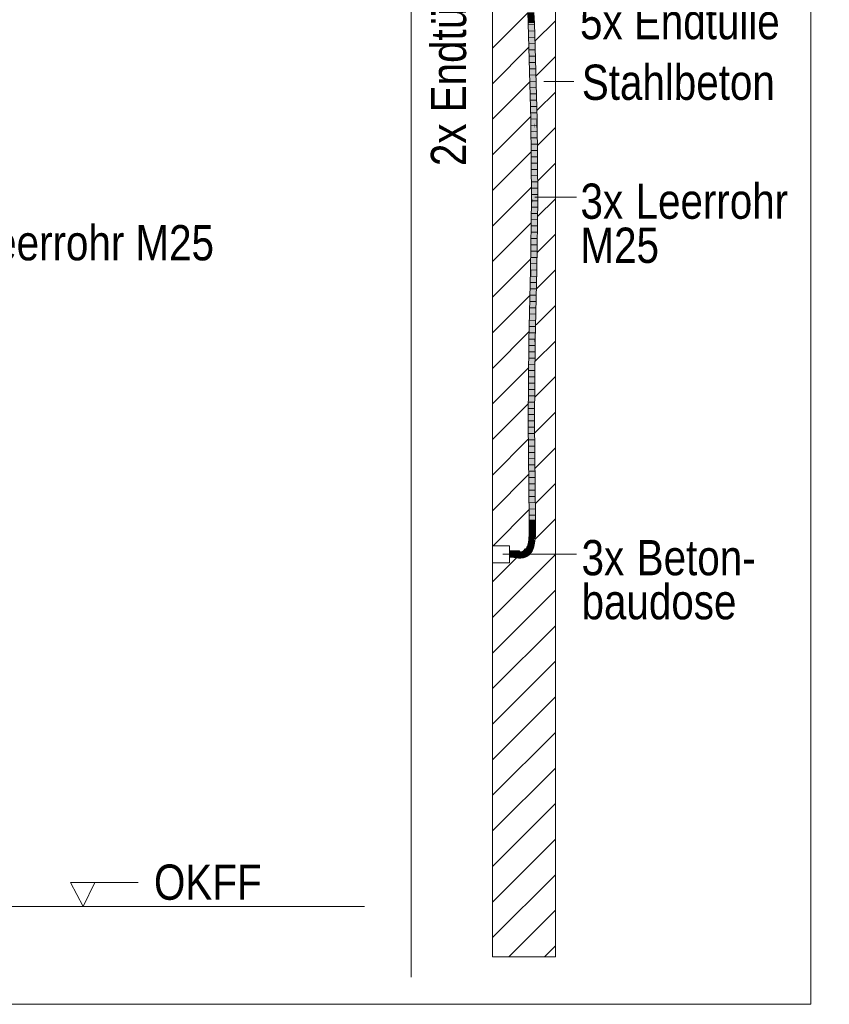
# Model space of a CAD drawing. Extents: x -720 to 300, y 62 to 1162.
# Tile 238 of 256: x 222 to 255, y 826 to 865. Entities that reach past the tile are written whole.
import ezdxf
from ezdxf.lldxf.tags import DXFTag

# ---------------------------------------------------------------- set-up
doc = ezdxf.new("R2010")
doc.units = 0
doc.layers.get('0').update_dxf_attribs({"lineweight": 13})
for name, color, linetype, lineweight, true_color in [('E_Betonbaudose', 1, 'Continuous', 13, 0xff0000), ('E_Detail_Beschriftung', 7, 'Continuous', 13, 0x009900), ('E_Detail_Wandschraffur', 7, 'Continuous', 5, 0xc0c0c0), ('E_Leerrohr 25-A06G93Y08I', 7, 'Continuous', 9, 0xff8000), ('E_Leerrohr 25-Shading', 7, 'Continuous', 9, 0xff8000)]:
    doc.layers.add(name, color=color, linetype=linetype, lineweight=lineweight, true_color=true_color)
doc.layers.add('E_Detail_Linie_Text_Bem', color=7, linetype='Continuous', lineweight=13)
doc.styles.get("Standard").update_dxf_attribs({"font": 'ARIALN.TTF'})
tags = doc.linetypes.add('fein_strichliert', pattern=[4, 1, -2, 1]).pattern_tags.tags
tags[8:9] = [DXFTag(74, 4), DXFTag(75, 0), DXFTag(340, '0'), DXFTag(46, 0.0), DXFTag(50, 0.0), DXFTag(44, 0.0), DXFTag(45, 0.0)]
tags[6:7] = [DXFTag(74, 4), DXFTag(75, 0), DXFTag(340, '0'), DXFTag(46, 0.0), DXFTag(50, 0.0), DXFTag(44, 0.0), DXFTag(45, 0.0)]
tags[4:5] = [DXFTag(74, 4), DXFTag(75, 0), DXFTag(340, '0'), DXFTag(46, 0.0), DXFTag(50, 0.0), DXFTag(44, 0.0), DXFTag(45, 0.0)]
tags = doc.linetypes.add('fein_strichliert-A06G93Y38I', pattern=[4, 1, -2, 1]).pattern_tags.tags
tags[8:9] = [DXFTag(74, 4), DXFTag(75, 0), DXFTag(340, '0'), DXFTag(46, 0.0), DXFTag(50, 0.0), DXFTag(44, 0.0), DXFTag(45, 0.0)]
tags[6:7] = [DXFTag(74, 4), DXFTag(75, 0), DXFTag(340, '0'), DXFTag(46, 0.0), DXFTag(50, 0.0), DXFTag(44, 0.0), DXFTag(45, 0.0)]
tags[4:5] = [DXFTag(74, 4), DXFTag(75, 0), DXFTag(340, '0'), DXFTag(46, 0.0), DXFTag(50, 0.0), DXFTag(44, 0.0), DXFTag(45, 0.0)]
tags = doc.linetypes.add('STRICHPUNKT2-A06G93Y18I', pattern=[12.7, 6.35, -3.175, 0, -3.175]).pattern_tags.tags
tags[10:11] = [DXFTag(74, 4), DXFTag(75, 0), DXFTag(340, '0'), DXFTag(46, 0.0), DXFTag(50, 0.0), DXFTag(44, 0.0), DXFTag(45, 0.0)]
tags[8:9] = [DXFTag(74, 4), DXFTag(75, 0), DXFTag(340, '0'), DXFTag(46, 0.0), DXFTag(50, 0.0), DXFTag(44, 0.0), DXFTag(45, 0.0)]
tags[6:7] = [DXFTag(74, 4), DXFTag(75, 0), DXFTag(340, '0'), DXFTag(46, 0.0), DXFTag(50, 0.0), DXFTag(44, 0.0), DXFTag(45, 0.0)]
tags[4:5] = [DXFTag(74, 4), DXFTag(75, 0), DXFTag(340, '0'), DXFTag(46, 0.0), DXFTag(50, 0.0), DXFTag(44, 0.0), DXFTag(45, 0.0)]

# ---------------------------------------------------------------- blocks, each defined once
blk = doc.blocks.new('Shading-A06G93SL8I', base_point=(241.485, 762.55))
at = {"layer": 'E_Leerrohr 25-Shading', "color": 43, "true_color": 0xd7ab7f}
for points in [[(242.567, 865.279), (242.603, 865.281), (242.552, 865.706), (242.588, 865.706)], [(242.78, 865.286), (242.817, 865.287), (242.765, 865.709), (242.801, 865.71)], [(242.567, 865.279), (242.681, 861.436), (242.603, 865.281), (242.713, 861.437)], [(242.713, 861.437), (242.718, 861.437), (242.603, 865.281)], [(242.895, 861.44), (242.931, 861.441), (242.78, 865.286), (242.817, 865.287)], [(242.681, 861.436), (242.698, 858.288), (242.713, 861.437), (242.71, 858.288)], [(242.713, 861.437), (242.71, 858.288), (242.718, 861.437), (242.719, 858.288)], [(242.718, 861.437), (242.719, 858.801), (242.735, 858.288), (242.722, 858.288)], [(242.895, 861.44), (242.896, 861.125), (242.931, 861.441), (242.933, 861.125)], [(242.896, 861.125), (242.912, 858.287), (242.933, 861.125), (242.948, 858.287)], [(242.719, 858.801), (242.719, 858.288), (242.722, 858.288)], [(242.698, 858.288), (242.682, 857.118), (242.71, 858.288)], [(242.71, 858.288), (242.682, 857.118), (242.719, 858.288), (242.702, 857.571)], [(242.719, 858.288), (242.702, 857.571), (242.722, 858.288), (242.719, 857.929)], [(242.706, 856.722), (242.735, 858.288), (242.715, 857.545)], [(242.715, 857.545), (242.735, 858.288), (242.719, 857.929)], [(242.717, 857.001), (242.735, 858.288), (242.724, 857.697)], [(242.719, 857.929), (242.735, 858.288), (242.722, 858.288)], [(242.912, 858.287), (242.895, 857.12), (242.909, 855.474), (242.884, 855.475)], [(242.912, 858.287), (242.909, 855.474), (242.948, 858.287)], [(242.659, 855.478), (242.715, 857.545), (242.702, 857.571), (242.719, 857.929)], [(242.659, 855.478), (242.702, 857.571), (242.666, 856.013)], [(242.684, 855.478), (242.706, 856.722), (242.659, 855.478), (242.715, 857.545)], [(242.702, 857.571), (242.682, 857.118), (242.666, 856.013)], [(242.706, 856.722), (242.717, 857.001), (242.724, 857.697)], [(242.884, 855.475), (242.884, 855.475), (242.88, 856.014), (242.895, 857.12)], [(242.684, 855.478), (242.694, 855.478), (242.706, 856.722)], [(242.706, 856.722), (242.694, 855.478), (242.717, 857.001), (242.695, 855.478)], [(242.88, 856.014), (242.872, 855.475), (242.875, 855.475)], [(242.875, 855.475), (242.884, 855.475), (242.88, 856.014)], [(242.659, 855.478), (242.603, 852.653), (242.684, 855.478), (242.614, 852.653)], [(242.684, 855.478), (242.614, 852.653), (242.69, 855.221), (242.64, 852.652)], [(242.684, 855.478), (242.69, 855.221), (242.694, 855.478)], [(242.69, 855.221), (242.695, 855.478), (242.694, 855.478)], [(242.817, 852.65), (242.875, 855.475), (242.872, 855.475)], [(242.875, 855.475), (242.817, 852.65), (242.872, 855.208)], [(242.817, 852.65), (242.835, 852.878), (242.872, 855.208), (242.851, 853.525)], [(242.884, 855.475), (242.875, 855.475), (242.852, 852.649), (242.841, 852.65)], [(242.852, 852.649), (242.853, 852.649), (242.884, 855.475), (242.909, 855.474)], [(242.835, 852.878), (242.845, 853.005), (242.851, 853.525)], [(242.835, 852.878), (242.817, 852.65), (242.829, 852.65)], [(242.836, 852.65), (242.845, 853.005), (242.829, 852.65), (242.835, 852.878)], [(242.841, 852.65), (242.845, 853.005), (242.836, 852.65)], [(242.603, 852.653), (242.573, 849.459), (242.614, 852.653), (242.574, 849.459)], [(242.574, 849.459), (242.61, 849.459), (242.614, 852.653), (242.64, 852.652)], [(242.828, 852.565), (242.817, 852.65), (242.787, 849.459)], [(242.79, 849.459), (242.834, 852.521), (242.787, 849.459), (242.828, 852.565)], [(242.823, 849.459), (242.84, 852.474), (242.79, 849.459), (242.834, 852.521)], [(242.829, 852.65), (242.817, 852.65), (242.828, 852.565)], [(242.84, 852.474), (242.823, 849.459), (242.832, 850.435)], [(242.834, 852.521), (242.836, 852.65), (242.828, 852.565), (242.829, 852.65)], [(242.851, 852.391), (242.84, 852.474), (242.832, 850.435)], [(242.84, 852.474), (242.841, 852.65), (242.834, 852.521), (242.836, 852.65)], [(242.852, 852.649), (242.841, 852.65), (242.851, 852.391), (242.84, 852.474)], [(242.851, 852.391), (242.853, 852.649), (242.852, 852.649)], [(242.573, 849.459), (242.61, 845.544), (242.574, 849.459), (242.614, 845.544)], [(242.614, 845.544), (242.646, 845.545), (242.574, 849.459), (242.61, 849.459)], [(242.787, 849.459), (242.823, 845.546), (242.79, 849.459)], [(242.823, 845.546), (242.86, 845.547), (242.79, 849.459), (242.823, 849.459)], [(242.61, 845.544), (242.614, 845.224), (242.614, 845.544), (242.619, 845.224)], [(242.619, 845.224), (242.651, 845.224), (242.614, 845.544), (242.646, 845.545)], [(242.827, 845.225), (242.864, 845.225), (242.823, 845.546), (242.86, 845.547)], [(242.613, 845.07), (242.607, 844.922), (242.617, 845.07), (242.61, 844.921)], [(242.617, 845.07), (242.61, 844.921), (242.649, 845.069), (242.642, 844.92)], [(242.619, 845.224), (242.614, 845.224), (242.618, 845.141), (242.613, 845.141)], [(242.613, 845.141), (242.613, 845.07), (242.618, 845.141), (242.617, 845.07)], [(242.618, 845.141), (242.617, 845.07), (242.65, 845.141), (242.649, 845.069)], [(242.619, 845.224), (242.618, 845.141), (242.651, 845.224), (242.65, 845.141)], [(242.821, 844.911), (242.857, 844.909), (242.826, 845.065), (242.863, 845.065)], [(242.827, 845.142), (242.826, 845.065), (242.863, 845.142), (242.863, 845.065)], [(242.827, 845.225), (242.827, 845.142), (242.864, 845.225), (242.863, 845.142)], [(242.568, 844.6), (242.555, 844.546), (242.594, 844.594), (242.577, 844.54)], [(242.579, 844.657), (242.568, 844.6), (242.607, 844.652), (242.594, 844.594)], [(242.594, 844.594), (242.577, 844.54), (242.598, 844.593), (242.582, 844.538)], [(242.592, 844.74), (242.579, 844.657), (242.623, 844.736), (242.607, 844.652)], [(242.598, 844.593), (242.582, 844.538), (242.6, 844.593), (242.585, 844.538)], [(242.6, 844.593), (242.585, 844.538), (242.602, 844.592), (242.587, 844.537)], [(242.602, 844.592), (242.587, 844.537), (242.603, 844.592), (242.589, 844.537)], [(242.603, 844.592), (242.589, 844.537), (242.604, 844.592), (242.59, 844.536)], [(242.59, 844.536), (242.59, 844.536), (242.604, 844.592)], [(242.633, 844.82), (242.594, 844.767), (242.623, 844.736), (242.592, 844.74)], [(242.601, 844.829), (242.594, 844.767), (242.602, 844.829)], [(242.602, 844.829), (242.594, 844.767), (242.634, 844.826), (242.633, 844.82)], [(242.607, 844.652), (242.594, 844.594), (242.612, 844.651), (242.598, 844.593)], [(242.612, 844.651), (242.598, 844.593), (242.613, 844.651), (242.6, 844.593)], [(242.613, 844.651), (242.6, 844.593), (242.615, 844.651), (242.602, 844.592)], [(242.607, 844.922), (242.601, 844.829), (242.61, 844.921), (242.602, 844.829)], [(242.61, 844.921), (242.602, 844.829), (242.642, 844.92), (242.634, 844.826)], [(242.615, 844.651), (242.602, 844.592), (242.615, 844.651), (242.603, 844.592)], [(242.603, 844.592), (242.604, 844.592), (242.615, 844.651)], [(242.623, 844.736), (242.607, 844.652), (242.626, 844.736), (242.612, 844.651)], [(242.626, 844.736), (242.612, 844.651), (242.627, 844.736), (242.613, 844.651)], [(242.627, 844.736), (242.613, 844.651), (242.628, 844.736), (242.615, 844.651)], [(242.615, 844.651), (242.615, 844.651), (242.628, 844.736)], [(242.637, 844.825), (242.633, 844.82), (242.626, 844.736), (242.623, 844.736)], [(242.626, 844.736), (242.627, 844.736), (242.637, 844.825), (242.637, 844.826)], [(242.627, 844.736), (242.628, 844.736), (242.637, 844.826)], [(242.634, 844.826), (242.633, 844.82), (242.637, 844.826), (242.637, 844.825)], [(242.642, 844.92), (242.634, 844.826), (242.644, 844.92), (242.637, 844.826)], [(242.637, 844.826), (242.637, 844.826), (242.644, 844.92)], [(242.637, 844.825), (242.637, 844.826), (242.637, 844.826)], [(242.79, 844.621), (242.777, 844.554), (242.792, 844.621), (242.781, 844.553)], [(242.792, 844.621), (242.781, 844.553), (242.799, 844.62), (242.793, 844.55)], [(242.803, 844.714), (242.79, 844.621), (242.804, 844.714), (242.792, 844.621)], [(242.804, 844.714), (242.792, 844.621), (242.806, 844.713), (242.799, 844.62)], [(242.793, 844.55), (242.812, 844.546), (242.799, 844.62), (242.826, 844.615)], [(242.799, 844.62), (242.826, 844.615), (242.806, 844.713), (242.84, 844.709)], [(242.808, 844.756), (242.803, 844.714), (242.804, 844.714)], [(242.808, 844.756), (242.804, 844.714), (242.806, 844.713)], [(242.84, 844.709), (242.808, 844.756), (242.806, 844.713)], [(242.814, 844.81), (242.85, 844.807), (242.821, 844.911), (242.857, 844.909)], [(242.814, 844.81), (242.84, 844.709), (242.85, 844.807)], [(241.93, 844.299), (241.832, 844.303), (241.93, 844.296)], [(241.832, 844.303), (241.832, 844.266), (241.93, 844.296), (241.928, 844.262)], [(241.93, 844.29), (241.928, 844.262), (242.025, 844.274), (242.023, 844.253)], [(242.026, 844.28), (241.93, 844.299), (241.93, 844.296)], [(242.026, 844.28), (242.027, 844.286), (241.93, 844.299), (241.999, 844.292)], [(242.026, 844.28), (241.93, 844.296), (242.025, 844.274), (241.93, 844.29)], [(242.027, 844.286), (242.027, 844.29), (241.999, 844.292)], [(242.024, 844.262), (242.023, 844.253), (242.115, 844.248), (242.115, 844.243)], [(242.116, 844.256), (242.025, 844.274), (242.115, 844.248), (242.024, 844.262)], [(242.117, 844.263), (242.026, 844.28), (242.116, 844.256), (242.025, 844.274)], [(242.117, 844.263), (242.117, 844.266), (242.026, 844.28), (242.027, 844.286)], [(242.117, 844.266), (242.119, 844.279), (242.027, 844.286), (242.027, 844.29)], [(242.201, 844.242), (242.116, 844.256), (242.201, 844.237), (242.115, 844.248)], [(242.201, 844.237), (242.115, 844.248), (242.201, 844.235), (242.115, 844.244)], [(242.115, 844.244), (242.115, 844.243), (242.201, 844.235)], [(242.202, 844.249), (242.117, 844.263), (242.201, 844.242), (242.116, 844.256)], [(242.202, 844.249), (242.203, 844.271), (242.117, 844.266), (242.119, 844.279)], [(242.202, 844.249), (242.117, 844.266), (242.198, 844.25)], [(242.117, 844.266), (242.117, 844.263), (242.198, 844.25)], [(242.278, 844.24), (242.202, 844.249), (242.278, 844.235), (242.201, 844.242)], [(242.278, 844.235), (242.201, 844.242), (242.278, 844.233), (242.201, 844.237)], [(242.277, 844.269), (242.203, 844.271), (242.277, 844.246), (242.202, 844.249)], [(242.277, 844.246), (242.202, 844.249), (242.278, 844.24), (242.202, 844.249)], [(242.337, 844.275), (242.277, 844.269), (242.34, 844.256), (242.277, 844.246)], [(242.322, 844.245), (242.303, 844.25), (242.277, 844.245), (242.277, 844.246)], [(242.336, 844.241), (242.322, 844.245), (242.278, 844.24), (242.277, 844.245)], [(242.278, 844.24), (242.278, 844.235), (242.336, 844.241), (242.343, 844.239)], [(242.278, 844.235), (242.278, 844.233), (242.343, 844.239)], [(242.34, 844.256), (242.303, 844.25), (242.341, 844.249)], [(242.341, 844.249), (242.303, 844.25), (242.342, 844.245), (242.322, 844.245)], [(242.342, 844.245), (242.322, 844.245), (242.343, 844.241), (242.336, 844.241)], [(242.336, 844.241), (242.343, 844.239), (242.343, 844.241)], [(242.377, 844.287), (242.337, 844.275), (242.381, 844.276), (242.34, 844.256)], [(242.381, 844.276), (242.34, 844.256), (242.389, 844.257), (242.341, 844.249)], [(242.389, 844.257), (242.341, 844.249), (242.39, 844.254), (242.342, 844.245)], [(242.39, 844.254), (242.342, 844.245), (242.39, 844.252), (242.343, 844.241)], [(242.361, 844.245), (242.343, 844.241), (242.361, 844.244), (242.343, 844.239)], [(242.39, 844.252), (242.361, 844.245), (242.361, 844.244)], [(242.41, 844.303), (242.377, 844.287), (242.381, 844.276)], [(242.393, 844.258), (242.412, 844.304), (242.381, 844.276), (242.41, 844.303)], [(242.393, 844.258), (242.381, 844.276), (242.389, 844.257)], [(242.389, 844.257), (242.39, 844.254), (242.393, 844.258), (242.391, 844.255)], [(242.39, 844.252), (242.431, 844.273), (242.391, 844.255)], [(242.39, 844.254), (242.39, 844.252), (242.391, 844.255)], [(242.39, 844.254), (242.39, 844.252), (242.39, 844.252)], [(242.431, 844.273), (242.393, 844.258), (242.391, 844.255)], [(242.43, 844.274), (242.412, 844.304), (242.393, 844.258)], [(242.431, 844.273), (242.431, 844.273), (242.393, 844.258), (242.43, 844.274)], [(242.44, 844.281), (242.444, 844.33), (242.43, 844.274), (242.412, 844.304)], [(242.439, 844.28), (242.44, 844.281), (242.431, 844.273), (242.43, 844.274)], [(242.439, 844.28), (242.469, 844.303), (242.46, 844.313)], [(242.44, 844.281), (242.439, 844.28), (242.441, 844.282)], [(242.46, 844.313), (242.444, 844.33), (242.441, 844.282), (242.44, 844.281)], [(242.464, 844.351), (242.444, 844.33), (242.471, 844.345), (242.46, 844.313)], [(242.487, 844.326), (242.461, 844.316), (242.466, 844.306), (242.46, 844.313)], [(242.484, 844.335), (242.482, 844.337), (242.461, 844.316), (242.462, 844.321)], [(242.484, 844.335), (242.461, 844.316), (242.49, 844.329), (242.487, 844.326)], [(242.482, 844.337), (242.471, 844.345), (242.462, 844.321)], [(242.476, 844.368), (242.464, 844.351), (242.471, 844.345)], [(242.492, 844.328), (242.487, 844.326), (242.469, 844.303), (242.466, 844.306)], [(242.474, 844.356), (242.471, 844.345), (242.477, 844.359)], [(242.481, 844.354), (242.477, 844.359), (242.473, 844.345), (242.471, 844.345)], [(242.487, 844.342), (242.471, 844.345), (242.482, 844.337)], [(242.49, 844.345), (242.481, 844.354), (242.487, 844.342), (242.473, 844.345)], [(242.476, 844.368), (242.474, 844.356), (242.485, 844.38), (242.477, 844.359)], [(242.485, 844.38), (242.477, 844.359), (242.486, 844.369)], [(242.486, 844.369), (242.477, 844.359), (242.488, 844.361), (242.481, 844.354)], [(242.481, 844.354), (242.49, 844.345), (242.488, 844.361)], [(242.484, 844.335), (242.49, 844.342), (242.482, 844.337), (242.487, 844.342)], [(242.484, 844.335), (242.49, 844.329), (242.49, 844.342), (242.492, 844.331)], [(242.492, 844.375), (242.515, 844.406), (242.485, 844.38), (242.503, 844.409)], [(242.492, 844.375), (242.485, 844.38), (242.486, 844.369)], [(242.486, 844.369), (242.488, 844.361), (242.492, 844.375), (242.497, 844.371)], [(242.487, 844.342), (242.49, 844.342), (242.49, 844.345)], [(242.487, 844.326), (242.492, 844.328), (242.49, 844.329)], [(242.488, 844.361), (242.49, 844.345), (242.497, 844.371), (242.508, 844.365)], [(242.49, 844.342), (242.51, 844.363), (242.49, 844.345), (242.508, 844.365)], [(242.515, 844.36), (242.51, 844.363), (242.492, 844.331), (242.49, 844.342)], [(242.49, 844.329), (242.492, 844.328), (242.492, 844.331)], [(242.492, 844.375), (242.497, 844.371), (242.516, 844.408), (242.521, 844.405)], [(242.492, 844.331), (242.492, 844.329), (242.515, 844.36), (242.516, 844.359)], [(242.492, 844.329), (242.492, 844.328), (242.516, 844.359)], [(242.521, 844.405), (242.497, 844.371), (242.525, 844.403), (242.501, 844.369)], [(242.501, 844.369), (242.508, 844.365), (242.525, 844.403), (242.533, 844.399)], [(242.515, 844.406), (242.516, 844.408), (242.503, 844.409), (242.505, 844.413)], [(242.533, 844.438), (242.523, 844.452), (242.516, 844.408), (242.505, 844.413)], [(242.535, 844.397), (242.533, 844.399), (242.51, 844.363), (242.508, 844.365)], [(242.535, 844.397), (242.51, 844.363), (242.537, 844.396), (242.515, 844.36)], [(242.515, 844.36), (242.516, 844.359), (242.537, 844.396)], [(242.516, 844.408), (242.521, 844.405), (242.533, 844.438), (242.537, 844.432)], [(242.537, 844.432), (242.521, 844.405), (242.539, 844.43), (242.525, 844.403)], [(242.552, 844.475), (242.54, 844.497), (242.538, 844.446), (242.523, 844.452)], [(242.538, 844.446), (242.523, 844.452), (242.533, 844.438)], [(242.539, 844.43), (242.525, 844.403), (242.541, 844.427), (242.527, 844.402)], [(242.527, 844.402), (242.533, 844.399), (242.541, 844.427), (242.546, 844.421)], [(242.533, 844.438), (242.537, 844.432), (242.538, 844.446), (242.544, 844.444)], [(242.547, 844.418), (242.546, 844.421), (242.535, 844.397), (242.533, 844.399)], [(242.535, 844.397), (242.537, 844.396), (242.547, 844.418)], [(242.544, 844.444), (242.537, 844.432), (242.547, 844.442), (242.539, 844.43)], [(242.555, 844.469), (242.552, 844.475), (242.544, 844.444), (242.538, 844.446)], [(242.547, 844.442), (242.539, 844.43), (242.549, 844.441), (242.541, 844.427)], [(242.555, 844.546), (242.54, 844.497), (242.577, 844.54), (242.559, 844.49)], [(242.559, 844.49), (242.54, 844.497), (242.552, 844.475)], [(242.541, 844.427), (242.546, 844.421), (242.549, 844.441), (242.556, 844.439)], [(242.544, 844.444), (242.547, 844.442), (242.555, 844.469), (242.557, 844.465)], [(242.557, 844.438), (242.556, 844.439), (242.547, 844.418), (242.546, 844.421)], [(242.557, 844.465), (242.547, 844.442), (242.558, 844.462), (242.549, 844.441)], [(242.558, 844.462), (242.549, 844.441), (242.56, 844.459), (242.552, 844.44)], [(242.564, 844.488), (242.559, 844.49), (242.555, 844.469), (242.552, 844.475)], [(242.552, 844.44), (242.556, 844.439), (242.56, 844.459), (242.563, 844.454)], [(242.555, 844.469), (242.557, 844.465), (242.564, 844.488), (242.567, 844.488)], [(242.556, 844.439), (242.557, 844.438), (242.563, 844.454)], [(242.567, 844.488), (242.557, 844.465), (242.569, 844.487), (242.558, 844.462)], [(242.569, 844.487), (242.558, 844.462), (242.571, 844.486), (242.56, 844.459)], [(242.577, 844.54), (242.559, 844.49), (242.582, 844.538), (242.564, 844.488)], [(242.56, 844.459), (242.563, 844.454), (242.571, 844.486), (242.575, 844.485)], [(242.582, 844.538), (242.564, 844.488), (242.585, 844.538), (242.567, 844.488)], [(242.585, 844.538), (242.567, 844.488), (242.587, 844.537), (242.569, 844.487)], [(242.587, 844.537), (242.569, 844.487), (242.589, 844.537), (242.571, 844.486)], [(242.589, 844.537), (242.571, 844.486), (242.59, 844.536), (242.573, 844.485)], [(242.586, 844.171), (242.611, 844.143), (242.628, 844.215), (242.656, 844.191)], [(242.663, 844.262), (242.628, 844.215), (242.677, 844.253), (242.628, 844.215)], [(242.628, 844.215), (242.656, 844.191), (242.677, 844.253), (242.694, 844.242)], [(242.724, 844.298), (242.704, 844.308), (242.663, 844.262), (242.673, 844.28)], [(242.724, 844.298), (242.663, 844.262), (242.677, 844.253)], [(242.704, 844.308), (242.694, 844.314), (242.673, 844.28)], [(242.677, 844.253), (242.694, 844.242), (242.724, 844.298), (242.726, 844.297)], [(242.704, 844.308), (242.72, 844.369), (242.694, 844.314)], [(242.704, 844.308), (242.714, 844.319), (242.72, 844.369), (242.723, 844.342)], [(242.729, 844.303), (242.725, 844.331), (242.724, 844.298), (242.704, 844.308)], [(242.714, 844.319), (242.725, 844.331), (242.723, 844.342)], [(242.747, 844.41), (242.742, 844.428), (242.732, 844.364), (242.72, 844.369)], [(242.732, 844.364), (242.72, 844.369), (242.723, 844.342)], [(242.725, 844.331), (242.749, 844.357), (242.723, 844.342), (242.732, 844.364)], [(242.724, 844.298), (242.726, 844.297), (242.729, 844.303)], [(242.753, 844.355), (242.749, 844.357), (242.729, 844.303), (242.725, 844.331)], [(242.758, 844.368), (242.747, 844.41), (242.749, 844.357), (242.732, 844.364)], [(242.761, 844.489), (242.742, 844.428), (242.768, 844.487), (242.751, 844.425)], [(242.751, 844.425), (242.742, 844.428), (242.747, 844.41)], [(242.758, 844.368), (242.751, 844.425), (242.747, 844.41)], [(242.749, 844.357), (242.753, 844.355), (242.758, 844.368)], [(242.768, 844.487), (242.751, 844.425), (242.785, 844.483), (242.775, 844.417)], [(242.758, 844.368), (242.773, 844.407), (242.751, 844.425), (242.775, 844.417)], [(242.777, 844.554), (242.761, 844.489), (242.781, 844.553), (242.768, 844.487)], [(242.781, 844.553), (242.768, 844.487), (242.793, 844.55), (242.785, 844.483)], [(242.773, 844.407), (242.777, 844.416), (242.775, 844.417)], [(242.775, 844.417), (242.777, 844.416), (242.785, 844.483), (242.796, 844.48)], [(242.785, 844.483), (242.796, 844.48), (242.793, 844.55), (242.812, 844.546)], [(241.916, 844.086), (241.832, 844.09), (241.915, 844.076), (241.832, 844.074)], [(241.855, 844.074), (241.832, 844.074), (241.854, 844.052), (241.832, 844.053)], [(241.915, 844.076), (241.855, 844.074), (241.913, 844.049), (241.854, 844.052)], [(241.915, 844.076), (241.913, 844.049), (242.004, 844.075), (242.001, 844.041)], [(242.004, 844.075), (242.004, 844.076), (241.915, 844.076), (241.916, 844.086)], [(242.004, 844.076), (242.005, 844.077), (241.916, 844.086)], [(242.093, 844.031), (242.016, 844.074), (242.001, 844.041), (242.004, 844.075)], [(242.015, 844.075), (242.013, 844.076), (242.004, 844.076), (242.005, 844.077)], [(242.004, 844.075), (242.016, 844.074), (242.004, 844.076), (242.015, 844.075)], [(242.025, 844.074), (242.013, 844.076), (242.016, 844.074)], [(242.097, 844.067), (242.013, 844.076), (242.096, 844.06)], [(242.096, 844.06), (242.025, 844.074), (242.093, 844.031), (242.016, 844.074)], [(242.096, 844.06), (242.093, 844.031), (242.19, 844.046), (242.188, 844.022)], [(242.19, 844.058), (242.097, 844.067), (242.19, 844.046), (242.096, 844.06)], [(242.19, 844.046), (242.188, 844.022), (242.284, 844.042), (242.285, 844.02)], [(242.284, 844.056), (242.19, 844.058), (242.284, 844.042), (242.19, 844.046)], [(242.374, 844.065), (242.284, 844.056), (242.376, 844.057), (242.284, 844.042)], [(242.284, 844.042), (242.285, 844.02), (242.376, 844.057), (242.381, 844.029)], [(242.415, 844.076), (242.374, 844.065), (242.376, 844.057)], [(242.454, 844.088), (242.415, 844.076), (242.381, 844.029), (242.376, 844.057)], [(242.454, 844.088), (242.381, 844.029), (242.467, 844.053)], [(242.526, 844.124), (242.454, 844.088), (242.532, 844.114), (242.467, 844.054)], [(242.467, 844.054), (242.467, 844.053), (242.532, 844.114), (242.545, 844.093)], [(242.549, 844.141), (242.526, 844.124), (242.532, 844.114)], [(242.586, 844.171), (242.549, 844.141), (242.545, 844.093), (242.532, 844.114)], [(242.586, 844.171), (242.545, 844.093), (242.611, 844.143)]]:
    blk.add_solid(points, dxfattribs=at)
at = {"layer": 'E_Leerrohr 25-Shading', "color": 31, "true_color": 0xfabd7f}
for points in [[(242.603, 865.281), (242.692, 865.283), (242.588, 865.706), (242.676, 865.708)], [(242.692, 865.283), (242.78, 865.286), (242.676, 865.708), (242.765, 865.709)], [(242.718, 861.437), (242.806, 861.439), (242.603, 865.281), (242.692, 865.283)], [(242.692, 865.283), (242.818, 861.439), (242.78, 865.286), (242.895, 861.44)], [(242.692, 865.283), (242.806, 861.439), (242.818, 861.439)], [(242.735, 858.288), (242.823, 858.288), (242.718, 861.437), (242.806, 861.439)], [(242.818, 861.439), (242.806, 861.439), (242.883, 858.287), (242.862, 858.287)], [(242.812, 861.125), (242.806, 861.439), (242.808, 861.125)], [(242.883, 858.287), (242.912, 858.287), (242.818, 861.439), (242.895, 861.44)], [(242.862, 858.287), (242.812, 861.125), (242.823, 858.288), (242.808, 861.125)], [(242.695, 855.478), (242.784, 855.476), (242.735, 858.288), (242.823, 858.288)], [(242.823, 858.288), (242.784, 855.476), (242.811, 855.476)], [(242.872, 855.475), (242.867, 857.572), (242.811, 855.476), (242.823, 858.288)], [(242.862, 858.287), (242.823, 858.288), (242.867, 857.572)], [(242.883, 858.287), (242.862, 858.287), (242.895, 857.12), (242.867, 857.572)], [(242.895, 857.12), (242.912, 858.287), (242.883, 858.287)], [(242.895, 857.12), (242.867, 857.572), (242.88, 856.014)], [(242.867, 857.572), (242.872, 855.475), (242.88, 856.014)], [(242.69, 855.221), (242.64, 852.652), (242.683, 852.652)], [(242.695, 855.478), (242.69, 855.221), (242.728, 852.651), (242.683, 852.652)], [(242.769, 855.477), (242.695, 855.478), (242.728, 852.651)], [(242.784, 855.476), (242.769, 855.477), (242.728, 852.651)], [(242.784, 855.476), (242.728, 852.651), (242.736, 852.651)], [(242.811, 855.476), (242.784, 855.476), (242.791, 852.65), (242.736, 852.651)], [(242.791, 852.65), (242.817, 852.65), (242.811, 855.476), (242.872, 855.475)], [(242.64, 852.652), (242.61, 849.459), (242.683, 852.652), (242.69, 849.459)], [(242.69, 849.459), (242.698, 849.459), (242.683, 852.652), (242.728, 852.651)], [(242.736, 852.651), (242.728, 852.651), (242.699, 849.459), (242.698, 849.459)], [(242.791, 852.65), (242.736, 852.651), (242.785, 849.459), (242.699, 849.459)], [(242.785, 849.459), (242.787, 849.459), (242.791, 852.65), (242.817, 852.65)], [(242.61, 849.459), (242.646, 845.545), (242.69, 849.459), (242.735, 845.546)], [(242.735, 845.546), (242.698, 849.459), (242.69, 849.459)], [(242.698, 849.459), (242.735, 845.546), (242.785, 849.459), (242.813, 845.546)], [(242.813, 845.546), (242.823, 845.546), (242.785, 849.459), (242.787, 849.459)], [(242.651, 845.224), (242.739, 845.225), (242.646, 845.545), (242.735, 845.546)], [(242.735, 845.546), (242.739, 845.225), (242.813, 845.546), (242.816, 845.225)], [(242.816, 845.225), (242.827, 845.225), (242.813, 845.546), (242.823, 845.546)], [(242.644, 844.92), (242.732, 844.915), (242.649, 845.069), (242.738, 845.067)], [(242.649, 845.069), (242.738, 845.067), (242.651, 845.224), (242.739, 845.225)], [(242.732, 844.915), (242.821, 844.911), (242.738, 845.067), (242.826, 845.065)], [(242.738, 845.067), (242.826, 845.065), (242.739, 845.225), (242.827, 845.225)], [(242.608, 844.591), (242.604, 844.592), (242.59, 844.536)], [(242.594, 844.535), (242.616, 844.589), (242.59, 844.536), (242.608, 844.591)], [(242.604, 844.532), (242.631, 844.585), (242.594, 844.535), (242.616, 844.589)], [(242.64, 844.646), (242.615, 844.651), (242.616, 844.589), (242.604, 844.592)], [(242.616, 844.589), (242.604, 844.592), (242.616, 844.589)], [(242.62, 844.528), (242.655, 844.579), (242.604, 844.532), (242.631, 844.585)], [(242.681, 844.678), (242.628, 844.736), (242.662, 844.643), (242.615, 844.651)], [(242.632, 844.586), (242.662, 844.643), (242.616, 844.589), (242.64, 844.646)], [(242.69, 844.57), (242.655, 844.579), (242.647, 844.521), (242.62, 844.528)], [(242.628, 844.736), (242.716, 844.725), (242.637, 844.826), (242.725, 844.818)], [(242.707, 844.726), (242.628, 844.736), (242.681, 844.678)], [(242.655, 844.579), (242.656, 844.58), (242.631, 844.585), (242.632, 844.586)], [(242.694, 844.637), (242.662, 844.643), (242.656, 844.58), (242.632, 844.586)], [(242.637, 844.826), (242.725, 844.818), (242.644, 844.92), (242.732, 844.915)], [(242.647, 844.521), (242.675, 844.513), (242.69, 844.57)], [(242.69, 844.573), (242.656, 844.58), (242.69, 844.57), (242.655, 844.579)], [(242.656, 844.58), (242.69, 844.573), (242.694, 844.637), (242.703, 844.636)], [(242.705, 844.653), (242.681, 844.678), (242.694, 844.637), (242.662, 844.643)], [(242.675, 844.513), (242.761, 844.489), (242.69, 844.573), (242.777, 844.554)], [(242.716, 844.725), (242.707, 844.726), (242.705, 844.653), (242.681, 844.678)], [(242.69, 844.573), (242.777, 844.554), (242.703, 844.636), (242.79, 844.621)], [(242.694, 844.637), (242.703, 844.636), (242.705, 844.653)], [(242.703, 844.636), (242.79, 844.621), (242.716, 844.725), (242.803, 844.714)], [(242.716, 844.725), (242.803, 844.714), (242.725, 844.818), (242.814, 844.81)], [(242.725, 844.818), (242.814, 844.81), (242.732, 844.915), (242.821, 844.911)], [(241.928, 844.262), (241.832, 844.266), (241.922, 844.181), (241.832, 844.178)], [(241.922, 844.181), (241.832, 844.178), (241.922, 844.177)], [(241.832, 844.178), (241.922, 844.174), (241.922, 844.177)], [(241.832, 844.178), (241.832, 844.09), (241.922, 844.174), (241.916, 844.086)], [(242.023, 844.253), (241.928, 844.262), (242.016, 844.187), (241.922, 844.181)], [(242.016, 844.187), (241.922, 844.181), (242.015, 844.174), (241.922, 844.177)], [(242.11, 844.195), (242.016, 844.187), (242.108, 844.171), (242.015, 844.174)], [(242.115, 844.243), (242.023, 844.253), (242.11, 844.195), (242.016, 844.187)], [(242.199, 844.2), (242.11, 844.195), (242.197, 844.169), (242.108, 844.171)], [(242.199, 844.2), (242.201, 844.233), (242.11, 844.195), (242.115, 844.243)], [(242.201, 844.233), (242.201, 844.235), (242.115, 844.243)], [(242.279, 844.202), (242.199, 844.2), (242.28, 844.168), (242.197, 844.169)], [(242.199, 844.2), (242.279, 844.202), (242.201, 844.233), (242.209, 844.232)], [(242.209, 844.232), (242.201, 844.235), (242.201, 844.233)], [(242.201, 844.235), (242.278, 844.227), (242.215, 844.235)], [(242.201, 844.235), (242.209, 844.232), (242.278, 844.227), (242.278, 844.223)], [(242.209, 844.232), (242.279, 844.202), (242.278, 844.223)], [(242.278, 844.227), (242.278, 844.233), (242.215, 844.235)], [(242.347, 844.218), (242.343, 844.239), (242.278, 844.227), (242.278, 844.233)], [(242.351, 844.197), (242.347, 844.218), (242.279, 844.202), (242.278, 844.227)], [(242.351, 844.197), (242.279, 844.202), (242.355, 844.17), (242.28, 844.168)], [(242.417, 844.185), (242.395, 844.241), (242.343, 844.239), (242.361, 844.244)], [(242.417, 844.185), (242.343, 844.239), (242.351, 844.197)], [(242.417, 844.185), (242.351, 844.197), (242.42, 844.176), (242.355, 844.17)], [(242.395, 844.241), (242.39, 844.252), (242.361, 844.244)], [(242.431, 844.273), (242.39, 844.252), (242.438, 844.178), (242.417, 844.185)], [(242.438, 844.178), (242.417, 844.185), (242.42, 844.176)], [(242.438, 844.178), (242.42, 844.176), (242.422, 844.17)], [(242.438, 844.178), (242.422, 844.17), (242.526, 844.124), (242.454, 844.088)], [(242.439, 844.28), (242.431, 844.273), (242.528, 844.237), (242.478, 844.198)], [(242.431, 844.273), (242.438, 844.178), (242.478, 844.198)], [(242.478, 844.198), (242.438, 844.178), (242.448, 844.179)], [(242.487, 844.185), (242.438, 844.178), (242.503, 844.159)], [(242.438, 844.178), (242.526, 844.124), (242.503, 844.159)], [(242.469, 844.303), (242.439, 844.28), (242.515, 844.251)], [(242.439, 844.28), (242.528, 844.237), (242.515, 844.251)], [(242.464, 844.182), (242.478, 844.198), (242.448, 844.179)], [(242.487, 844.185), (242.481, 844.194), (242.464, 844.182)], [(242.495, 844.322), (242.492, 844.328), (242.469, 844.303)], [(242.534, 844.243), (242.495, 844.322), (242.515, 844.251), (242.469, 844.303)], [(242.528, 844.237), (242.478, 844.198), (242.481, 844.194)], [(242.561, 844.199), (242.528, 844.237), (242.487, 844.185), (242.481, 844.194)], [(242.561, 844.199), (242.487, 844.185), (242.549, 844.141), (242.503, 844.159)], [(242.52, 844.356), (242.516, 844.359), (242.492, 844.328)], [(242.533, 844.348), (242.52, 844.356), (242.497, 844.324), (242.492, 844.328)], [(242.497, 844.324), (242.492, 844.328), (242.495, 844.322)], [(242.56, 844.271), (242.497, 844.324), (242.534, 844.243), (242.495, 844.322)], [(242.497, 844.324), (242.56, 844.271), (242.533, 844.348), (242.589, 844.311)], [(242.515, 844.251), (242.528, 844.237), (242.534, 844.243)], [(242.553, 844.388), (242.537, 844.396), (242.52, 844.356), (242.516, 844.359)], [(242.575, 844.376), (242.553, 844.388), (242.533, 844.348), (242.52, 844.356)], [(242.628, 844.215), (242.581, 844.254), (242.528, 844.237), (242.534, 844.243)], [(242.628, 844.215), (242.528, 844.237), (242.561, 844.199)], [(242.533, 844.348), (242.589, 844.311), (242.575, 844.376), (242.615, 844.355)], [(242.581, 844.254), (242.56, 844.271), (242.534, 844.243)], [(242.616, 844.403), (242.547, 844.418), (242.575, 844.376), (242.537, 844.396)], [(242.59, 844.424), (242.557, 844.438), (242.577, 844.412), (242.547, 844.418)], [(242.561, 844.199), (242.549, 844.141), (242.586, 844.171)], [(242.613, 844.445), (242.563, 844.454), (242.59, 844.424), (242.557, 844.438)], [(242.589, 844.311), (242.56, 844.271), (242.648, 844.272), (242.581, 844.254)], [(242.581, 844.254), (242.56, 844.271), (242.581, 844.254)], [(242.561, 844.199), (242.586, 844.171), (242.628, 844.215)], [(242.579, 844.483), (242.575, 844.485), (242.564, 844.454), (242.563, 844.454)], [(242.572, 844.452), (242.589, 844.48), (242.564, 844.454), (242.579, 844.483)], [(242.587, 844.45), (242.607, 844.474), (242.572, 844.452), (242.589, 844.48)], [(242.594, 844.534), (242.59, 844.536), (242.575, 844.485)], [(242.579, 844.483), (242.603, 844.53), (242.575, 844.485), (242.594, 844.534)], [(242.636, 844.398), (242.616, 844.403), (242.615, 844.355), (242.575, 844.376)], [(242.638, 844.404), (242.59, 844.424), (242.636, 844.398), (242.577, 844.412)], [(242.589, 844.48), (242.617, 844.523), (242.579, 844.483), (242.603, 844.53)], [(242.581, 844.254), (242.628, 844.215), (242.648, 844.272), (242.663, 844.262)], [(242.628, 844.215), (242.581, 844.254), (242.628, 844.215), (242.581, 844.254)], [(242.613, 844.445), (242.634, 844.465), (242.587, 844.45), (242.607, 844.474)], [(242.607, 844.474), (242.64, 844.512), (242.589, 844.48), (242.617, 844.523)], [(242.615, 844.355), (242.589, 844.311), (242.673, 844.28), (242.648, 844.272)], [(242.594, 844.535), (242.59, 844.536), (242.594, 844.534)], [(242.651, 844.438), (242.613, 844.445), (242.638, 844.404), (242.59, 844.424)], [(242.603, 844.53), (242.604, 844.532), (242.594, 844.534), (242.594, 844.535)], [(242.617, 844.523), (242.62, 844.528), (242.603, 844.53), (242.604, 844.532)], [(242.671, 844.498), (242.64, 844.512), (242.634, 844.465), (242.607, 844.474)], [(242.658, 844.456), (242.634, 844.465), (242.651, 844.438), (242.613, 844.445)], [(242.615, 844.355), (242.694, 844.314), (242.638, 844.404), (242.72, 844.369)], [(242.615, 844.355), (242.673, 844.28), (242.694, 844.314)], [(242.64, 844.512), (242.647, 844.521), (242.617, 844.523), (242.62, 844.528)], [(242.634, 844.465), (242.658, 844.456), (242.671, 844.498)], [(242.638, 844.404), (242.72, 844.369), (242.658, 844.456), (242.742, 844.428)], [(242.675, 844.513), (242.647, 844.521), (242.671, 844.498), (242.64, 844.512)], [(242.648, 844.272), (242.663, 844.262), (242.673, 844.28)], [(242.658, 844.456), (242.742, 844.428), (242.675, 844.513), (242.761, 844.489)], [(241.917, 844.102), (241.916, 844.086), (242.008, 844.11), (242.005, 844.077)], [(242.014, 844.165), (241.922, 844.174), (242.008, 844.11), (241.917, 844.102)], [(242.015, 844.174), (241.922, 844.177), (241.923, 844.174), (241.922, 844.174)], [(242.015, 844.174), (241.923, 844.174), (242.014, 844.168)], [(241.923, 844.174), (242.014, 844.165), (242.014, 844.168)], [(242.013, 844.076), (242.058, 844.114), (242.005, 844.077), (242.008, 844.11)], [(242.058, 844.114), (242.106, 844.155), (242.008, 844.11), (242.014, 844.165)], [(242.083, 844.082), (242.058, 844.114), (242.013, 844.076)], [(242.013, 844.076), (242.097, 844.067), (242.099, 844.083)], [(242.108, 844.171), (242.015, 844.174), (242.107, 844.161), (242.014, 844.168)], [(242.014, 844.168), (242.014, 844.165), (242.107, 844.161), (242.106, 844.155)], [(242.102, 844.118), (242.106, 844.155), (242.058, 844.114)], [(242.083, 844.082), (242.099, 844.085), (242.058, 844.114), (242.102, 844.118)], [(242.099, 844.083), (242.099, 844.085), (242.083, 844.082)], [(242.099, 844.083), (242.097, 844.067), (242.192, 844.089), (242.19, 844.058)], [(242.099, 844.085), (242.193, 844.103), (242.102, 844.118), (242.194, 844.127)], [(242.192, 844.089), (242.193, 844.103), (242.099, 844.083), (242.099, 844.085)], [(242.194, 844.127), (242.196, 844.147), (242.102, 844.118), (242.106, 844.155)], [(242.107, 844.161), (242.106, 844.155), (242.196, 844.155), (242.196, 844.147)], [(242.197, 844.169), (242.108, 844.171), (242.196, 844.155), (242.107, 844.161)], [(242.192, 844.089), (242.19, 844.058), (242.282, 844.091), (242.284, 844.056)], [(242.282, 844.091), (242.281, 844.123), (242.192, 844.089), (242.193, 844.103)], [(242.193, 844.103), (242.281, 844.123), (242.194, 844.127), (242.281, 844.137)], [(242.194, 844.127), (242.281, 844.137), (242.195, 844.142), (242.281, 844.145)], [(242.281, 844.145), (242.196, 844.147), (242.195, 844.142)], [(242.28, 844.168), (242.197, 844.169), (242.28, 844.152), (242.196, 844.155)], [(242.196, 844.155), (242.196, 844.147), (242.28, 844.152), (242.281, 844.145)], [(242.355, 844.17), (242.28, 844.168), (242.358, 844.154), (242.28, 844.152)], [(242.28, 844.152), (242.281, 844.145), (242.358, 844.154), (242.359, 844.152)], [(242.281, 844.123), (242.36, 844.146), (242.281, 844.137), (242.359, 844.152)], [(242.359, 844.152), (242.281, 844.145), (242.281, 844.137)], [(242.371, 844.085), (242.36, 844.146), (242.282, 844.091), (242.281, 844.123)], [(242.282, 844.091), (242.284, 844.056), (242.371, 844.085), (242.374, 844.065)], [(242.42, 844.176), (242.355, 844.17), (242.369, 844.155), (242.358, 844.154)], [(242.358, 844.154), (242.359, 844.152), (242.369, 844.155)], [(242.36, 844.146), (242.369, 844.149), (242.359, 844.152), (242.369, 844.155)], [(242.415, 844.076), (242.422, 844.17), (242.371, 844.085), (242.36, 844.146)], [(242.42, 844.176), (242.369, 844.155), (242.422, 844.17)], [(242.369, 844.149), (242.422, 844.17), (242.369, 844.155)], [(242.371, 844.085), (242.374, 844.065), (242.415, 844.076)], [(242.422, 844.17), (242.415, 844.076), (242.454, 844.088)], [(242.503, 844.159), (242.526, 844.124), (242.549, 844.141)]]:
    blk.add_solid(points, dxfattribs=at)
at = {"layer": 'E_Leerrohr 25-Shading', "color": 31, "true_color": 0xecb67f}
for points in [[(241.832, 844.178), (241.832, 844.368), (241.826, 844.178), (241.826, 844.368)], [(241.832, 844.146), (241.832, 844.178), (241.826, 844.146), (241.826, 844.178)], [(242.226, 844.178), (242.226, 844.303), (241.832, 844.178), (241.832, 844.303)], [(242.226, 844.053), (242.226, 844.178), (241.832, 844.053), (241.832, 844.178)], [(241.826, 843.988), (241.832, 843.988), (241.826, 844.146), (241.832, 844.146)]]:
    blk.add_solid(points, dxfattribs=at)
blk = doc.blocks.new('Referenz-A06G93Y48I')
at = {"layer": 'E_Betonbaudose', "linetype": 'Continuous', "ltscale": 0.13}
for p, q in [((241.152, 843.832), (241.152, 844.512)), ((241.152, 844.512), (241.832, 844.512)), ((241.832, 844.512), (241.832, 843.832)), ((241.832, 843.832), (241.152, 843.832))]:
    blk.add_line(p, q, dxfattribs=at)
at = {"layer": 'E_Detail_Linie_Text_Bem', "linetype": 'fein_strichliert-A06G93Y38I', "ltscale": 0.65}
for p, q in [((253.805, 826.283), (253.805, 887.599)), ((237.924, 827.364), (237.924, 880.243)), ((191.035, 826.283), (250.778, 826.283)), ((250.778, 826.283), (253.805, 826.283))]:
    blk.add_line(p, q, dxfattribs=at)
at = {"layer": 'E_Detail_Linie_Text_Bem', "linetype": 'Continuous', "ltscale": 0.13}
for p, q in [((241.152, 856.372), (241.152, 868.172)), ((243.652, 868.172), (243.652, 828.172)), ((241.152, 856.172), (241.152, 856.372)), ((241.152, 828.172), (241.152, 856.172)), ((199.051, 830.172), (236.064, 830.172)), ((243.652, 828.172), (241.152, 828.172))]:
    blk.add_line(p, q, dxfattribs=at)
at = {"layer": 'E_Detail_Linie_Text_Bem', "color": 0, "linetype": 'Continuous', "ltscale": 0.13}
for p, q in [((244.388, 862.965), (243.196, 862.965)), ((242.84, 858.369), (244.491, 858.369)), ((241.558, 844.172), (244.496, 844.172)), ((224.892, 830.172), (224.383, 831.122)), ((224.383, 831.122), (227.067, 831.122)), ((225.35, 831.125), (224.892, 830.172))]:
    blk.add_line(p, q, dxfattribs=at)
at = {"layer": 'E_Detail_Wandschraffur', "linetype": 'fein_strichliert', "ltscale": 0.13}
for p, q in [((241.152, 864.288), (242.542, 865.678)), ((242.882, 863.19), (243.652, 863.959)), ((241.152, 861.459), (242.627, 862.934)), ((242.941, 860.42), (243.652, 861.131)), ((241.152, 858.631), (242.686, 860.165)), ((242.943, 857.593), (243.652, 858.302)), ((241.152, 855.802), (242.677, 857.327)), ((242.906, 854.728), (243.652, 855.474)), ((241.152, 852.974), (242.638, 854.46)), ((242.855, 851.849), (243.652, 852.646)), ((241.152, 850.146), (242.596, 851.59)), ((242.833, 848.999), (243.652, 849.817)), ((241.152, 847.317), (242.575, 848.74)), ((242.856, 846.193), (243.652, 846.989)), ((241.175, 844.512), (242.608, 845.945)), ((241.152, 841.66), (243.652, 844.16)), ((241.152, 838.832), (243.652, 841.332)), ((241.152, 836.003), (243.652, 838.503)), ((241.152, 833.175), (243.652, 835.675)), ((241.152, 830.347), (243.652, 832.847)), ((241.806, 828.172), (243.652, 830.018))]:
    blk.add_line(p, q, dxfattribs=at)
at = {"layer": 'E_Detail_Wandschraffur', "linetype": 'ByBlock', "ltscale": 0.13}
for p, q in [((242.839, 864.561), (243.652, 865.373)), ((241.152, 862.873), (242.589, 864.311)), ((242.924, 861.817), (243.652, 862.545)), ((241.152, 860.045), (242.669, 861.562)), ((242.953, 859.018), (243.652, 859.717)), ((241.152, 857.217), (242.688, 858.753)), ((242.927, 856.164), (243.652, 856.888)), ((241.152, 854.388), (242.66, 855.896)), ((242.882, 853.289), (243.652, 854.06)), ((241.152, 851.56), (242.614, 853.022)), ((242.832, 850.412), (243.652, 851.231)), ((241.152, 848.731), (242.578, 850.157)), ((242.847, 847.598), (243.652, 848.403)), ((241.152, 845.903), (242.587, 847.338)), ((242.847, 844.769), (243.652, 845.574)), ((242.376, 844.298), (242.471, 844.394)), ((241.152, 843.074), (242.099, 844.021)), ((241.152, 840.246), (243.652, 842.746)), ((241.152, 837.418), (243.652, 839.918)), ((241.152, 834.589), (243.652, 837.089)), ((241.152, 831.761), (243.652, 834.261)), ((241.152, 828.932), (243.652, 831.432)), ((243.22, 828.172), (243.652, 828.604))]:
    blk.add_line(p, q, dxfattribs=at)
at = {"layer": 'E_Leerrohr 25-A06G93Y08I', "linetype": 'Continuous', "ltscale": 0.13}
for p, q in [((242.567, 865.279), (242.552, 865.706)), ((242.817, 865.287), (242.801, 865.71)), ((242.681, 861.436), (242.567, 865.279)), ((242.811, 865.222), (242.576, 865.215)), ((242.819, 864.972), (242.584, 864.965)), ((242.931, 861.441), (242.817, 865.287)), ((242.826, 864.722), (242.591, 864.715)), ((242.833, 864.472), (242.599, 864.465)), ((242.841, 864.222), (242.606, 864.215)), ((242.848, 863.972), (242.613, 863.966)), ((242.856, 863.722), (242.621, 863.716)), ((242.863, 863.472), (242.628, 863.466)), ((242.871, 863.222), (242.636, 863.216)), ((242.878, 862.972), (242.643, 862.966)), ((242.886, 862.722), (242.651, 862.717)), ((242.893, 862.472), (242.658, 862.467)), ((242.901, 862.222), (242.666, 862.217)), ((242.908, 861.972), (242.673, 861.967)), ((242.915, 861.722), (242.68, 861.717)), ((242.698, 858.288), (242.681, 861.436)), ((242.923, 861.472), (242.688, 861.468)), ((242.948, 858.287), (242.931, 861.441)), ((242.925, 861.222), (242.69, 861.218)), ((242.926, 860.972), (242.691, 860.968)), ((242.928, 860.721), (242.693, 860.718)), ((242.929, 860.471), (242.694, 860.468)), ((242.93, 860.221), (242.695, 860.219)), ((242.932, 859.971), (242.697, 859.969)), ((242.933, 859.721), (242.698, 859.719)), ((242.934, 859.47), (242.699, 859.469)), ((242.936, 859.22), (242.701, 859.219)), ((242.937, 858.97), (242.702, 858.97)), ((242.938, 858.72), (242.703, 858.72)), ((242.659, 855.478), (242.698, 858.288)), ((242.94, 858.47), (242.705, 858.47)), ((242.909, 855.474), (242.948, 858.287)), ((242.936, 857.969), (242.701, 857.97)), ((242.94, 858.219), (242.705, 858.22)), ((242.933, 857.719), (242.698, 857.721)), ((242.926, 857.219), (242.691, 857.221)), ((242.929, 857.469), (242.694, 857.471)), ((242.919, 856.719), (242.684, 856.721)), ((242.922, 856.969), (242.687, 856.971)), ((242.915, 856.469), (242.68, 856.471)), ((242.908, 855.968), (242.673, 855.972)), ((242.912, 856.218), (242.677, 856.222)), ((242.905, 855.718), (242.67, 855.722)), ((242.603, 852.653), (242.659, 855.478)), ((242.896, 855.218), (242.661, 855.222)), ((242.901, 855.468), (242.666, 855.472)), ((242.853, 852.649), (242.909, 855.474)), ((242.891, 854.968), (242.656, 854.972)), ((242.881, 854.468), (242.646, 854.472)), ((242.886, 854.718), (242.651, 854.722)), ((242.872, 853.969), (242.637, 853.972)), ((242.877, 854.218), (242.642, 854.222)), ((242.867, 853.719), (242.632, 853.722)), ((242.857, 853.219), (242.622, 853.222)), ((242.862, 853.469), (242.627, 853.472)), ((242.852, 852.969), (242.617, 852.972)), ((242.573, 849.459), (242.603, 852.653)), ((242.844, 852.469), (242.609, 852.472)), ((242.847, 852.719), (242.612, 852.722)), ((242.823, 849.459), (242.853, 852.649)), ((242.842, 852.219), (242.607, 852.222)), ((242.837, 851.72), (242.602, 851.722)), ((242.839, 851.969), (242.604, 851.972)), ((242.835, 851.47), (242.6, 851.472)), ((242.83, 850.97), (242.595, 850.971)), ((242.832, 851.22), (242.597, 851.222)), ((242.825, 850.47), (242.59, 850.471)), ((242.828, 850.72), (242.593, 850.721)), ((242.823, 850.22), (242.588, 850.221)), ((242.818, 849.721), (242.583, 849.721)), ((242.821, 849.971), (242.586, 849.971)), ((242.61, 845.544), (242.573, 849.459)), ((242.816, 849.471), (242.581, 849.471)), ((242.86, 845.547), (242.823, 849.459)), ((242.818, 849.221), (242.583, 849.221)), ((242.82, 848.971), (242.585, 848.971)), ((242.823, 848.721), (242.588, 848.72)), ((242.825, 848.471), (242.59, 848.47)), ((242.827, 848.221), (242.592, 848.22)), ((242.83, 847.971), (242.595, 847.97)), ((242.832, 847.721), (242.597, 847.72)), ((242.834, 847.471), (242.599, 847.47)), ((242.837, 847.222), (242.602, 847.22)), ((242.839, 846.972), (242.604, 846.97)), ((242.841, 846.722), (242.606, 846.72)), ((242.844, 846.472), (242.609, 846.47)), ((242.846, 846.222), (242.611, 846.22)), ((242.848, 845.972), (242.613, 845.97)), ((242.614, 845.224), (242.61, 845.544)), ((242.85, 845.722), (242.615, 845.72)), ((242.853, 845.472), (242.618, 845.47)), ((242.864, 845.225), (242.86, 845.547)), ((242.607, 844.922), (242.613, 845.07)), ((242.613, 845.07), (242.614, 845.224)), ((242.852, 844.966), (242.617, 844.976)), ((242.856, 845.222), (242.621, 845.22)), ((242.857, 844.909), (242.863, 845.065)), ((242.863, 845.065), (242.864, 845.225)), ((242.555, 844.546), (242.568, 844.6)), ((242.568, 844.6), (242.579, 844.657)), ((242.579, 844.657), (242.592, 844.74)), ((242.592, 844.74), (242.601, 844.829)), ((242.832, 844.707), (242.599, 844.737)), ((242.601, 844.829), (242.607, 844.922)), ((242.812, 844.546), (242.826, 844.615)), ((242.826, 844.615), (242.84, 844.709)), ((242.84, 844.709), (242.85, 844.807)), ((242.85, 844.807), (242.857, 844.909)), ((241.832, 844.368), (241.826, 844.368)), ((241.826, 844.257), (241.826, 844.368)), ((241.826, 844.099), (241.826, 844.257)), ((241.832, 844.257), (241.832, 844.368)), ((242.226, 844.303), (241.832, 844.303)), ((241.832, 844.23), (241.832, 844.303)), ((241.832, 844.053), (241.832, 844.303)), ((241.832, 844.303), (241.93, 844.299)), ((241.832, 844.099), (241.832, 844.257)), ((241.832, 844.126), (241.832, 844.23)), ((241.93, 844.299), (242.027, 844.29)), ((242.027, 844.29), (242.119, 844.279)), ((242.069, 844.041), (242.093, 844.275)), ((242.119, 844.279), (242.203, 844.271)), ((242.203, 844.271), (242.277, 844.269)), ((242.226, 844.23), (242.226, 844.303)), ((242.226, 844.126), (242.226, 844.23)), ((242.277, 844.269), (242.337, 844.275)), ((242.345, 844.033), (242.316, 844.266)), ((242.337, 844.275), (242.377, 844.287)), ((242.377, 844.287), (242.412, 844.304)), ((242.412, 844.304), (242.444, 844.33)), ((242.444, 844.33), (242.464, 844.351)), ((242.634, 844.179), (242.462, 844.339)), ((242.464, 844.351), (242.485, 844.38)), ((242.485, 844.38), (242.505, 844.413)), ((242.505, 844.413), (242.523, 844.452)), ((242.523, 844.452), (242.54, 844.497)), ((242.54, 844.497), (242.555, 844.546)), ((242.777, 844.442), (242.553, 844.513)), ((242.611, 844.143), (242.656, 844.191)), ((242.656, 844.191), (242.694, 844.242)), ((242.694, 844.242), (242.726, 844.297)), ((242.726, 844.297), (242.753, 844.355)), ((242.753, 844.355), (242.777, 844.416)), ((242.777, 844.416), (242.796, 844.48)), ((242.796, 844.48), (242.812, 844.546)), ((241.826, 843.988), (241.826, 844.099)), ((241.826, 843.988), (241.832, 843.988)), ((241.832, 844.053), (241.832, 844.126)), ((241.832, 843.988), (241.832, 844.099)), ((241.832, 844.053), (242.226, 844.053)), ((241.832, 844.053), (241.913, 844.05)), ((241.913, 844.05), (242.001, 844.041)), ((242.001, 844.041), (242.093, 844.03)), ((242.093, 844.03), (242.188, 844.022)), ((242.188, 844.022), (242.285, 844.02)), ((242.226, 844.053), (242.226, 844.126)), ((242.285, 844.02), (242.381, 844.029)), ((242.381, 844.029), (242.467, 844.053)), ((242.467, 844.053), (242.545, 844.093)), ((242.545, 844.093), (242.611, 844.143))]:
    blk.add_line(p, q, dxfattribs=at)
at = {"layer": 'E_Leerrohr 25-A06G93Y08I', "linetype": 'STRICHPUNKT2-A06G93Y18I', "lineweight": 5, "ltscale": 0.13}
blk.add_line((241.832, 844.178), (242.226, 844.178), dxfattribs=at)
at = {"layer": 'E_Detail_Beschriftung', "linetype": 'Continuous', "ltscale": 0.13, "insert": (238.704, 859.6), "char_height": 1.4, "attachment_point": 1, "rotation": 90}
blk.add_mtext('{\\fArial Narrow;2x Endtülle}', dxfattribs=at)
at = {"layer": 'E_Detail_Beschriftung', "linetype": 'Continuous', "ltscale": 0.13, "char_height": 1.4, "attachment_point": 1}
for s, insert in [('{\\fArial Narrow;5x Endtülle}', (244.631, 866.043)), ('{\\fArial Narrow;Stahlbeton}', (244.703, 863.633)), ('{\\fArial Narrow;3x}', (244.65, 858.906)), ('{\\fArial Narrow;Leerrohr}', (246.84, 858.906)), ('{\\fArial Narrow;Leerrohr M25}', (220.46, 857.254)), ('{\\fArial Narrow;M25}', (244.65, 857.153)), ('{\\fArial Narrow;3x}', (244.693, 844.737)), ('{\\fArial Narrow;Beton-}', (246.885, 844.737)), ('{\\fArial Narrow;baudose}', (244.693, 842.987)), ('{\\fArial Narrow;OKFF}', (227.701, 831.839))]:
    blk.add_mtext(s, dxfattribs=dict(at, insert=insert))

msp = doc.modelspace()

# ---------------------------------------------------------------- block references
at = {"color": 8, "lineweight": 25, "ltscale": 0.25, "true_color": 0x808080}
msp.add_blockref('Referenz-A06G93Y48I', (0, 0), dxfattribs=at)
msp.add_blockref('Shading-A06G93SL8I', (241.485, 762.55))

doc.saveas('drawing.dxf')
